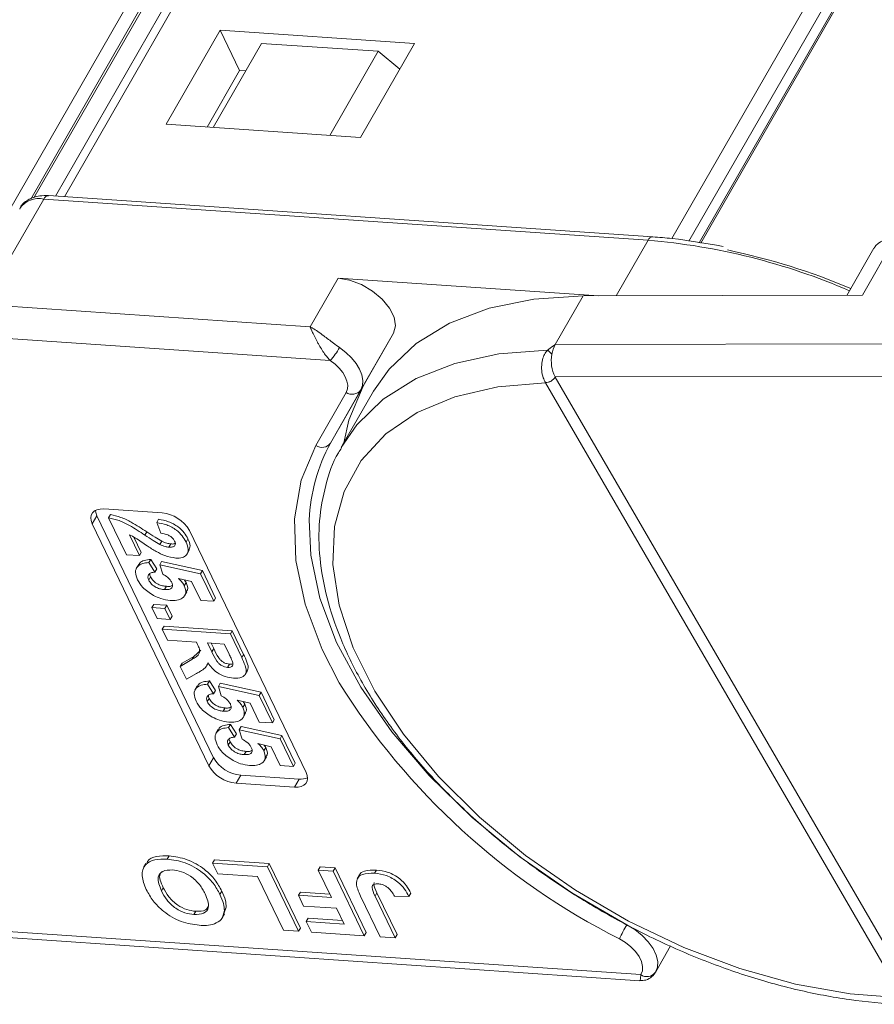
# Model space of a CAD drawing. Header units: millimetres. Extents: x 2548 to 3470, y -441 to 211.
# Tile 28 of 49: x 3128 to 3158, y 24 to 58. Entities that reach past the tile are written whole.
import ezdxf

# ---------------------------------------------------------------- set-up
doc = ezdxf.new("R2010")
doc.units = ezdxf.units.MM

msp = doc.modelspace()

# ---------------------------------------------------------------- linework, layer by layer
at = {"color": 7, "linetype": 'Continuous', "lineweight": 15}
for p, q in [((3145.768, 79.798), (3129.731, 51.884)), ((3145.31, 79.57), (3129.416, 51.905)), ((3127.189, 50.342), (3143.275, 78.342)), ((3150.935, 50.425), (3166.971, 78.336)), ((3167.445, 78.03), (3151.532, 50.333)), ((3143.573, 77.945), (3128.553, 51.802)), ((3128.665, 51.841), (3143.492, 77.649)), ((3128.669, 51.842), (3143.484, 77.629)), ((3151.887, 50.278), (3167.621, 77.664)), ((3151.947, 50.268), (3167.626, 77.558)), ((3135.166, 57.697), (3133.279, 54.412)), ((3141.951, 57.234), (3135.166, 57.697)), ((3135.845, 56.289), (3135.166, 57.697)), ((3136.61, 57.238), (3134.922, 54.3)), ((3140.681, 56.96), (3136.61, 57.238)), ((3140.064, 53.949), (3141.951, 57.234)), ((3140.681, 56.96), (3138.993, 54.022)), ((3141.437, 56.34), (3140.681, 56.96)), ((3134.71, 54.314), (3135.845, 56.289)), ((3135.845, 56.289), (3136.057, 56.275)), ((3133.279, 54.412), (3140.064, 53.949)), ((3150.265, 50.484), (3129.177, 51.922)), ((3127.875, 49.822), (3129.014, 51.804)), ((3129.014, 51.804), (3150.102, 50.366)), ((3148.987, 48.425), (3150.102, 50.366)), ((3157.583, 48.444), (3158.722, 50.426)), ((3157.99, 50.093), (3157.042, 48.442)), ((3138.306, 47.345), (3116.775, 48.813)), ((3139.282, 49.044), (3138.306, 47.345)), ((3139.282, 49.044), (3148.39, 48.423)), ((3146.861, 46.723), (3147.837, 48.422)), ((3157.583, 48.444), (3147.837, 48.422)), ((3116.721, 47.684), (3139.011, 46.164)), ((3140.075, 45.141), (3141.214, 47.123)), ((3140.161, 45.269), (3141.214, 47.123)), ((3167.588, 46.769), (3146.861, 46.723)), ((3146.52, 45.394), (3146.522, 45.391)), ((3146.522, 45.391), (3158.978, 23.924)), ((3146.863, 45.592), (3168.32, 45.639)), ((3146.864, 45.59), (3146.863, 45.592)), ((3159.32, 24.123), (3146.864, 45.59)), ((3139.565, 45.056), (3138.512, 43.202)), ((3140.161, 45.269), (3139.022, 43.286)), ((3139.022, 43.286), (3140.075, 45.141)), ((3140.521, 45.092), (3139.431, 43.195)), ((3131.107, 40.985), (3133.143, 40.846)), ((3130.863, 40.751), (3130.7, 40.468)), ((3134.936, 32.304), (3130.863, 40.751)), ((3131.272, 40.675), (3131.337, 40.788)), ((3131.893, 39.386), (3131.272, 40.675)), ((3132.955, 40.511), (3133.02, 40.625)), ((3134.773, 32.021), (3130.7, 40.468)), ((3133.093, 40.135), (3132.955, 40.511)), ((3134.093, 40.236), (3138.166, 31.79)), ((3131.997, 40.088), (3132.35, 39.355)), ((3132.159, 40), (3132.415, 39.469)), ((3132.538, 40.073), (3132.603, 40.187)), ((3133.976, 39.829), (3134.042, 39.943)), ((3133.067, 39.745), (3133.132, 39.859)), ((3133.378, 39.652), (3133.443, 39.765)), ((3134.01, 39.405), (3134.091, 39.546)), ((3132.35, 39.355), (3131.893, 39.386)), ((3132.35, 39.355), (3132.415, 39.469)), ((3132.682, 39.113), (3132.747, 39.226)), ((3132.747, 39.226), (3132.957, 38.894)), ((3132.323, 39.05), (3132.241, 38.909)), ((3132.682, 39.113), (3132.892, 38.781)), ((3132.892, 38.781), (3132.957, 38.894)), ((3133.058, 39.038), (3133.123, 39.151)), ((3133.161, 38.711), (3133.058, 39.038)), ((3133.058, 39.038), (3134.481, 38.721)), ((3133.123, 39.151), (3134.546, 38.834)), ((3132.672, 38.505), (3132.737, 38.618)), ((3134.171, 38.448), (3133.71, 38.555)), ((3133.926, 38.505), (3133.981, 38.419)), ((3134.481, 38.721), (3134.546, 38.834)), ((3134.481, 38.721), (3134.944, 37.761)), ((3134.546, 38.834), (3135.009, 37.874)), ((3133.227, 38.171), (3133.292, 38.285)), ((3133.916, 38.305), (3133.981, 38.419)), ((3134.488, 37.792), (3134.171, 38.448)), ((3133.925, 37.956), (3134.007, 38.098)), ((3134.944, 37.761), (3135.009, 37.874)), ((3132.783, 37.542), (3132.848, 37.655)), ((3132.783, 37.542), (3133.239, 37.511)), ((3132.965, 37.163), (3132.783, 37.542)), ((3132.848, 37.655), (3133.304, 37.624)), ((3133.239, 37.511), (3133.304, 37.624)), ((3133.239, 37.511), (3133.422, 37.132)), ((3133.304, 37.624), (3133.487, 37.245)), ((3134.944, 37.761), (3134.488, 37.792)), ((3133.422, 37.132), (3132.965, 37.163)), ((3133.422, 37.132), (3133.487, 37.245)), ((3133.148, 36.784), (3133.213, 36.897)), ((3133.148, 36.784), (3135.523, 36.622)), ((3133.331, 36.405), (3133.148, 36.784)), ((3133.213, 36.897), (3135.588, 36.735)), ((3135.523, 36.622), (3135.588, 36.735)), ((3135.523, 36.622), (3135.922, 35.795)), ((3135.588, 36.735), (3135.987, 35.908)), ((3134.336, 36.336), (3133.331, 36.405)), ((3134.377, 36.251), (3134.336, 36.336)), ((3135.31, 36.27), (3134.731, 36.309)), ((3134.731, 36.309), (3134.879, 36.004)), ((3134.855, 36.301), (3134.944, 36.117)), ((3134.879, 36.004), (3134.944, 36.117)), ((3135.465, 35.948), (3135.31, 36.27)), ((3133.84, 35.597), (3134.244, 35.84)), ((3134.179, 35.727), (3134.244, 35.84)), ((3134.244, 35.84), (3134.494, 36.062)), ((3135.922, 35.795), (3135.987, 35.908)), ((3133.775, 35.483), (3134.179, 35.727)), ((3133.775, 35.483), (3133.84, 35.597)), ((3133.989, 35.04), (3133.775, 35.483)), ((3134.691, 35.501), (3134.75, 35.603)), ((3135.429, 35.455), (3135.494, 35.569)), ((3134.344, 35.247), (3133.989, 35.04)), ((3136.039, 35.204), (3136.121, 35.346)), ((3134.369, 34.805), (3134.288, 34.664)), ((3134.729, 34.868), (3134.794, 34.981)), ((3134.729, 34.868), (3134.939, 34.536)), ((3134.794, 34.981), (3135.004, 34.649)), ((3135.105, 34.793), (3135.17, 34.906)), ((3135.208, 34.466), (3135.105, 34.793)), ((3135.105, 34.793), (3136.528, 34.476)), ((3135.17, 34.906), (3136.593, 34.589)), ((3134.719, 34.26), (3134.784, 34.373)), ((3134.939, 34.536), (3135.004, 34.649)), ((3136.528, 34.476), (3136.593, 34.589)), ((3136.528, 34.476), (3136.991, 33.516)), ((3136.593, 34.589), (3137.056, 33.629)), ((3135.274, 33.926), (3135.339, 34.04)), ((3136.218, 34.203), (3135.757, 34.31)), ((3135.963, 34.06), (3136.028, 34.174)), ((3135.973, 34.26), (3136.028, 34.174)), ((3136.534, 33.547), (3136.218, 34.203)), ((3135.972, 33.711), (3136.053, 33.853)), ((3135.46, 33.352), (3135.525, 33.465)), ((3135.46, 33.352), (3135.67, 33.02)), ((3135.525, 33.465), (3135.735, 33.133)), ((3135.836, 33.277), (3135.901, 33.39)), ((3135.901, 33.39), (3137.324, 33.073)), ((3136.991, 33.516), (3136.534, 33.547)), ((3136.991, 33.516), (3137.056, 33.629)), ((3135.1, 33.289), (3135.019, 33.148)), ((3135.67, 33.02), (3135.735, 33.133)), ((3135.939, 32.95), (3135.836, 33.277)), ((3135.836, 33.277), (3137.259, 32.96)), ((3137.259, 32.96), (3137.324, 33.073)), ((3137.324, 33.073), (3137.787, 32.113)), ((3135.45, 32.744), (3135.515, 32.857)), ((3136.949, 32.687), (3136.488, 32.794)), ((3136.694, 32.544), (3136.759, 32.658)), ((3136.704, 32.744), (3136.759, 32.658)), ((3137.265, 32.031), (3136.949, 32.687)), ((3137.259, 32.96), (3137.722, 32)), ((3136.005, 32.41), (3136.07, 32.524)), ((3136.703, 32.195), (3136.785, 32.337)), ((3134.936, 32.304), (3134.773, 32.021)), ((3137.722, 32), (3137.265, 32.031)), ((3137.722, 32), (3137.787, 32.113)), ((3135.886, 31.695), (3135.723, 31.412)), ((3137.921, 31.556), (3135.886, 31.695)), ((3137.759, 31.273), (3135.723, 31.412)), ((3137.921, 31.556), (3137.759, 31.273)), ((3133.318, 28.763), (3133.383, 28.876)), ((3132.578, 28.608), (3132.497, 28.466)), ((3134.902, 28.627), (3134.967, 28.74)), ((3134.902, 28.627), (3136.815, 28.496)), ((3135.083, 28.252), (3134.902, 28.627)), ((3134.967, 28.74), (3136.881, 28.61)), ((3136.815, 28.496), (3136.881, 28.61)), ((3136.881, 28.61), (3137.967, 26.357)), ((3136.475, 28.157), (3135.083, 28.252)), ((3136.815, 28.496), (3137.902, 26.244)), ((3138.59, 28.375), (3138.655, 28.489)), ((3139.05, 27.422), (3138.59, 28.375)), ((3138.59, 28.375), (3139.112, 28.34)), ((3138.655, 28.489), (3139.177, 28.453)), ((3139.112, 28.34), (3139.177, 28.453)), ((3139.112, 28.34), (3140.198, 26.087)), ((3139.177, 28.453), (3140.263, 26.201)), ((3140.036, 28.213), (3139.954, 28.072)), ((3140.556, 28.269), (3140.621, 28.383)), ((3137.38, 26.28), (3136.475, 28.157)), ((3133.117, 27.652), (3133.182, 27.765)), ((3135.16, 27.533), (3135.225, 27.647)), ((3137.901, 27.501), (3137.966, 27.614)), ((3138.082, 27.125), (3137.901, 27.501)), ((3137.901, 27.501), (3139.05, 27.422)), ((3137.966, 27.614), (3138.991, 27.544)), ((3140.574, 27.472), (3140.639, 27.585)), ((3140.639, 27.585), (3141.342, 26.127)), ((3141.757, 27.461), (3141.822, 27.575)), ((3140.755, 26.049), (3140.07, 27.469)), ((3140.574, 27.472), (3141.277, 26.014)), ((3141.757, 27.461), (3141.249, 27.468)), ((3134.252, 26.828), (3134.317, 26.941)), ((3135.237, 26.712), (3135.319, 26.854)), ((3135.38, 27.082), (3135.293, 26.849)), ((3135.315, 26.969), (3135.38, 27.082)), ((3139.231, 27.047), (3138.082, 27.125)), ((3139.495, 26.498), (3139.231, 27.047)), ((3138.173, 26.589), (3138.238, 26.702)), ((3138.354, 26.213), (3138.173, 26.589)), ((3138.173, 26.589), (3139.495, 26.498)), ((3138.238, 26.702), (3139.436, 26.62)), ((3149.85, 24.73), (3127.039, 26.285)), ((3137.902, 26.244), (3137.38, 26.28)), ((3137.902, 26.244), (3137.967, 26.357)), ((3140.198, 26.087), (3138.354, 26.213)), ((3140.198, 26.087), (3140.263, 26.201)), ((3141.277, 26.014), (3141.342, 26.127)), ((3127.31, 26.054), (3149.818, 24.519)), ((3141.277, 26.014), (3140.755, 26.049)), ((3150.37, 24.831), (3150.89, 25.737)), ((3150.37, 24.831), (3150.356, 24.808))]:
    msp.add_line(p, q, dxfattribs=at)
at = {"color": 7, "linetype": 'Continuous', "lineweight": 15, "flags": 128}
for points in [[(3141.214, 47.123), (3141.286, 47.38), (3141.242, 47.679), (3141.084, 47.998), (3140.826, 48.31), (3140.488, 48.591), (3140.097, 48.818), (3139.684, 48.973), (3139.282, 49.044)], [(3147.837, 48.422), (3146.119, 48.313), (3144.556, 47.995), (3143.175, 47.475), (3142.004, 46.762), (3141.063, 45.869), (3140.521, 45.092)], [(3139.336, 46.618), (3139.558, 46.447), (3139.753, 46.26), (3139.913, 46.062), (3140.035, 45.861), (3140.114, 45.662), (3140.147, 45.472), (3140.134, 45.296), (3140.075, 45.141)], [(3146.594, 46.524), (3144.9, 46.398), (3143.361, 46.067), (3142.004, 45.538), (3140.855, 44.819), (3139.934, 43.924), (3139.395, 43.132)], [(3139.011, 46.164), (3139.178, 46.036), (3139.323, 45.895), (3139.444, 45.747), (3139.535, 45.596), (3139.594, 45.447), (3139.619, 45.304), (3139.61, 45.173), (3139.565, 45.056)], [(3158.978, 23.924), (3157.157, 24.055), (3155.253, 24.396), (3153.303, 24.942), (3151.347, 25.681), (3149.424, 26.598), (3147.571, 27.675), (3145.826, 28.892), (3144.223, 30.223), (3142.794, 31.642), (3141.568, 33.121), (3140.568, 34.631), (3139.815, 36.141), (3139.324, 37.622), (3139.105, 39.043), (3139.161, 40.378), (3139.492, 41.599), (3140.091, 42.682), (3140.947, 43.605), (3142.041, 44.351), (3143.353, 44.904), (3144.857, 45.253), (3146.522, 45.391)], [(3139.485, 43.29), (3139.659, 44.082), (3140.161, 45.269)], [(3138.512, 43.202), (3137.998, 41.986), (3137.761, 40.64), (3137.805, 39.188), (3138.129, 37.657), (3138.727, 36.075), (3139.324, 34.915)], [(3130.7, 40.468), (3130.66, 40.577), (3130.648, 40.68), (3130.664, 40.773), (3130.707, 40.852), (3130.776, 40.915), (3130.868, 40.959), (3130.98, 40.983), (3131.107, 40.985)], [(3130.863, 40.751), (3130.823, 40.86), (3130.811, 40.936)], [(3149.362, 26.474), (3147.444, 27.591), (3145.633, 28.846), (3143.961, 30.217), (3142.459, 31.678), (3141.155, 33.202), (3140.073, 34.762), (3139.232, 36.329), (3138.648, 37.874), (3138.332, 39.369), (3138.279, 40.601)], [(3138.166, 31.79), (3138.206, 31.681), (3138.218, 31.578), (3138.202, 31.485), (3138.159, 31.405), (3138.09, 31.342), (3137.998, 31.298), (3137.886, 31.275), (3137.759, 31.273)], [(3149.362, 26.474), (3149.644, 26.301), (3149.898, 26.1), (3150.113, 25.879), (3150.279, 25.647), (3150.39, 25.414), (3150.441, 25.191), (3150.429, 24.986), (3150.37, 24.831)], [(3149.104, 25.979), (3149.316, 25.85), (3149.506, 25.699), (3149.667, 25.533), (3149.792, 25.359), (3149.875, 25.185), (3149.914, 25.017), (3149.905, 24.863), (3149.85, 24.73)]]:
    msp.add_lwpolyline(points, dxfattribs=at)
at = {"color": 7, "linetype": 'Continuous', "lineweight": 15}
for centre, radius, start, end in [((3129.185, 51.739), 0.182, 92.3814, 159.2094), ((3128.839, 51.007), 0.816, 77.5787, 145.0198), ((3150.273, 50.302), 0.182, 92.4039, 159.2064), ((3148.228, 27.99), 22.454, 66.6333, 85.2128), ((3158.639, 49.638), 0.792, 83.9702, 144.9679), ((3148.043, 26.98), 23.546, 67.169, 78.1548), ((3136.92, 48.006), 2.787, 318.6296, 330.123), ((3146.162, 45.894), 0.763, 40.1491, 55.5658), ((3147.76, 46.227), 1.027, 151.137, 171.0902), ((3147.958, 46.16), 1.233, 169.4134, 207.4295), ((3146.5, 45.826), 0.432, 272.6947, 327.2216), ((3146.501, 45.821), 0.43, 272.7339, 327.5146), ((3139.777, 45.359), 0.37, 235.0541, 323.7623), ((3144.264, 40.391), 5.989, 151.0878, 177.9907), ((3138.724, 43.505), 0.37, 235.0541, 323.7623), ((3133.033, 39.63), 1.221, 29.7943, 84.8521), ((3160.21, 47.954), 24.622, 211.9753, 243.1885), ((3135.833, 32.628), 1.221, 209.7943, 264.8521), ((3135.995, 32.911), 1.221, 209.7943, 264.8521), ((3137.982, 32.113), 0.56, 263.8076, 294.8879), ((3155.21, 23.113), 6.745, 150.1125, 154.851), ((3150.064, 25.022), 0.362, 233.7419, 323.834)]:
    msp.add_arc(centre, radius, start, end, dxfattribs=at)
for points, knots in [([(3129.177, 51.922), (3129.072, 51.923), (3128.811, 51.927), (3128.469, 51.798), (3128.221, 51.61), (3128.178, 51.47), (3128.171, 51.448)], [0, 0, 0, 0, 0.2497149, 0.6203604, 0.9397662, 1, 1, 1, 1]), ([(3152.72, 50.148), (3152.122, 50.255), (3151.29, 50.404), (3150.49, 50.466), (3150.265, 50.484)], [0, 0, 0, 0, 0.718497, 1, 1, 1, 1]), ([(3138.306, 47.345), (3138.308, 47.344), (3138.314, 47.341), (3138.334, 47.33), (3138.359, 47.316), (3138.502, 47.231), (3138.743, 47.064), (3139.072, 46.808), (3139.263, 46.67), (3139.336, 46.618)], [0, 0, 0, 0, 0.0050875, 0.0203691, 0.0708073, 0.0890863, 0.5003107, 0.809226, 1, 1, 1, 1]), ([(3139.011, 46.164), (3138.977, 46.2), (3138.909, 46.274), (3138.804, 46.412), (3138.696, 46.572), (3138.617, 46.709), (3138.521, 46.883), (3138.443, 47.041), (3138.376, 47.187), (3138.347, 47.251), (3138.332, 47.286), (3138.323, 47.305), (3138.316, 47.322), (3138.312, 47.332), (3138.309, 47.338), (3138.307, 47.342), (3138.307, 47.344), (3138.306, 47.345)], [0, 0, 0, 0, 0.101029, 0.204946, 0.337168, 0.474297, 0.5162, 0.743651, 0.85309, 0.914248, 0.93217, 0.960137, 0.976545, 0.986194, 0.994698, 0.995932, 1, 1, 1, 1]), ([(3146.594, 46.524), (3146.575, 46.502), (3146.516, 46.436), (3146.44, 46.288), (3146.386, 46.068), (3146.384, 45.812), (3146.431, 45.573), (3146.493, 45.45), (3146.52, 45.394)], [0, 0, 0, 0, 0.07361, 0.225281, 0.412719, 0.616054, 0.826783, 1, 1, 1, 1]), ([(3146.861, 46.723), (3146.86, 46.722), (3146.784, 46.669), (3146.693, 46.605), (3146.609, 46.536), (3146.594, 46.524)], [0, 0, 0, 0, 0.012087, 0.82463, 1, 1, 1, 1]), ([(3139.406, 43.117), (3139.369, 43.061), (3139.105, 42.669), (3138.828, 41.817), (3138.597, 40.585), (3138.618, 39.264), (3138.865, 37.883), (3139.343, 36.456), (3140.045, 35.007), (3140.96, 33.561), (3142.071, 32.142), (3143.359, 30.774), (3144.802, 29.476), (3146.377, 28.269), (3148.059, 27.171), (3149.823, 26.198), (3151.64, 25.366), (3153.485, 24.687), (3155.328, 24.171), (3157.139, 23.834), (3158.46, 23.703), (3159.162, 23.696), (3159.301, 23.695)], [0, 0, 0, 0, 0.008583, 0.060908, 0.11324, 0.166069, 0.219655, 0.27393, 0.328643, 0.383549, 0.438467, 0.49333, 0.548126, 0.602866, 0.657573, 0.712269, 0.766979, 0.821722, 0.876527, 0.931418, 0.986418, 1, 1, 1, 1]), ([(3131.272, 40.675), (3131.394, 40.649), (3131.637, 40.596), (3132.074, 40.377), (3132.362, 40.189), (3132.538, 40.073)], [0, 0, 0, 0, 0.2795508, 0.5593318, 1, 1, 1, 1]), ([(3131.337, 40.788), (3131.459, 40.762), (3131.702, 40.71), (3132.139, 40.49), (3132.427, 40.302), (3132.603, 40.187)], [0, 0, 0, 0, 0.2795508, 0.5593318, 1, 1, 1, 1]), ([(3133.02, 40.625), (3133.135, 40.604), (3133.366, 40.562), (3133.696, 40.382), (3133.921, 40.158), (3134.001, 40.014), (3134.042, 39.943)], [0, 0, 0, 0, 0.2807519, 0.5589701, 0.7792745, 1, 1, 1, 1]), ([(3132.955, 40.511), (3133.07, 40.49), (3133.3, 40.449), (3133.631, 40.269), (3133.856, 40.045), (3133.936, 39.901), (3133.976, 39.829)], [0, 0, 0, 0, 0.280752, 0.55897, 0.779275, 1, 1, 1, 1]), ([(3132.934, 39.5), (3132.827, 39.566), (3132.65, 39.674), (3132.414, 39.836), (3132.214, 39.976), (3132.069, 40.05), (3131.997, 40.088)], [0, 0, 0, 0, 0.3399849, 0.5601859, 0.7803799, 1, 1, 1, 1]), ([(3132.538, 40.073), (3132.635, 40.009), (3132.808, 39.894), (3132.988, 39.791), (3133.067, 39.745)], [0, 0, 0, 0, 0.560235, 1, 1, 1, 1]), ([(3132.603, 40.187), (3132.7, 40.122), (3132.873, 40.008), (3133.053, 39.904), (3133.132, 39.859)], [0, 0, 0, 0, 0.5602349, 1, 1, 1, 1]), ([(3133.577, 39.864), (3133.561, 39.892), (3133.53, 39.947), (3133.445, 40.025), (3133.292, 40.107), (3133.175, 40.124), (3133.093, 40.135)], [0, 0, 0, 0, 0.187236, 0.374084, 0.560696, 1, 1, 1, 1]), ([(3134.042, 39.943), (3134.079, 39.856), (3134.146, 39.702), (3134.093, 39.588), (3134.07, 39.539)], [0, 0, 0, 0, 0.564011, 1, 1, 1, 1]), ([(3133.067, 39.745), (3133.126, 39.719), (3133.232, 39.672), (3133.333, 39.658), (3133.378, 39.652)], [0, 0, 0, 0, 0.5601166, 1, 1, 1, 1]), ([(3133.132, 39.859), (3133.191, 39.832), (3133.297, 39.785), (3133.398, 39.771), (3133.443, 39.765)], [0, 0, 0, 0, 0.560117, 1, 1, 1, 1]), ([(3133.378, 39.652), (3133.422, 39.651), (3133.509, 39.649), (3133.593, 39.697), (3133.612, 39.777), (3133.589, 39.835), (3133.577, 39.864)], [0, 0, 0, 0, 0.280664, 0.559461, 0.779366, 1, 1, 1, 1]), ([(3133.443, 39.765), (3133.489, 39.762), (3133.553, 39.757), (3133.59, 39.783), (3133.6, 39.79)], [0, 0, 0, 0, 0.724337, 1, 1, 1, 1]), ([(3133.976, 39.829), (3134.011, 39.744), (3134.08, 39.575), (3134.019, 39.38), (3133.855, 39.271), (3133.7, 39.269), (3133.622, 39.269)], [0, 0, 0, 0, 0.280568, 0.55975, 0.779795, 1, 1, 1, 1]), ([(3132.332, 39.027), (3132.34, 39.051), (3132.364, 39.132), (3132.518, 39.202), (3132.671, 39.218), (3132.747, 39.226)], [0, 0, 0, 0, 0.174862, 0.587086, 1, 1, 1, 1]), ([(3133.622, 39.269), (3133.494, 39.29), (3133.264, 39.328), (3133.035, 39.448), (3132.934, 39.5)], [0, 0, 0, 0, 0.558458, 1, 1, 1, 1]), ([(3132.283, 38.516), (3132.249, 38.606), (3132.18, 38.786), (3132.266, 38.984), (3132.448, 39.091), (3132.604, 39.105), (3132.682, 39.113)], [0, 0, 0, 0, 0.279948, 0.559031, 0.779331, 1, 1, 1, 1]), ([(3132.844, 37.966), (3132.704, 38.056), (3132.454, 38.216), (3132.336, 38.424), (3132.283, 38.516)], [0, 0, 0, 0, 0.558353, 1, 1, 1, 1]), ([(3132.892, 38.781), (3132.844, 38.776), (3132.748, 38.766), (3132.665, 38.698), (3132.635, 38.607), (3132.659, 38.539), (3132.672, 38.505)], [0, 0, 0, 0, 0.2803, 0.559961, 0.780042, 1, 1, 1, 1]), ([(3132.672, 38.505), (3132.702, 38.456), (3132.761, 38.359), (3132.924, 38.243), (3133.087, 38.186), (3133.18, 38.176), (3133.227, 38.171)], [0, 0, 0, 0, 0.279573, 0.558664, 0.778923, 1, 1, 1, 1]), ([(3132.711, 38.72), (3132.711, 38.719), (3132.703, 38.691), (3132.72, 38.654), (3132.737, 38.618)], [0, 0, 0, 0, 0.0352431, 1, 1, 1, 1]), ([(3132.737, 38.618), (3132.767, 38.569), (3132.826, 38.472), (3132.989, 38.357), (3133.152, 38.3), (3133.245, 38.29), (3133.292, 38.285)], [0, 0, 0, 0, 0.279573, 0.558664, 0.778923, 1, 1, 1, 1]), ([(3133.477, 38.423), (3133.459, 38.453), (3133.423, 38.515), (3133.315, 38.618), (3133.219, 38.676), (3133.161, 38.711)], [0, 0, 0, 0, 0.279963, 0.560065, 1, 1, 1, 1]), ([(3133.71, 38.555), (3133.758, 38.51), (3133.845, 38.43), (3133.894, 38.344), (3133.916, 38.305)], [0, 0, 0, 0, 0.559888, 1, 1, 1, 1]), ([(3133.227, 38.171), (3133.28, 38.17), (3133.386, 38.167), (3133.49, 38.222), (3133.518, 38.318), (3133.491, 38.388), (3133.477, 38.423)], [0, 0, 0, 0, 0.2808976, 0.5594604, 0.779497, 1, 1, 1, 1]), ([(3133.292, 38.285), (3133.347, 38.281), (3133.435, 38.276), (3133.486, 38.312), (3133.505, 38.326)], [0, 0, 0, 0, 0.63022, 1, 1, 1, 1]), ([(3133.916, 38.305), (3133.945, 38.217), (3134.001, 38.04), (3133.872, 37.869), (3133.667, 37.787), (3133.502, 37.79), (3133.419, 37.792)], [0, 0, 0, 0, 0.2790069, 0.5586194, 0.7790735, 1, 1, 1, 1]), ([(3133.981, 38.419), (3134.017, 38.326), (3134.067, 38.197), (3134, 38.117), (3133.981, 38.094)], [0, 0, 0, 0, 0.7137043, 1, 1, 1, 1]), ([(3133.419, 37.792), (3133.313, 37.806), (3133.123, 37.832), (3132.929, 37.925), (3132.844, 37.966)], [0, 0, 0, 0, 0.5595341, 1, 1, 1, 1]), ([(3134.179, 35.727), (3134.289, 35.788), (3134.442, 35.873), (3134.456, 36.092), (3134.403, 36.198), (3134.377, 36.251)], [0, 0, 0, 0, 0.561022, 0.779295, 1, 1, 1, 1]), ([(3134.944, 36.117), (3134.993, 36.006), (3135.054, 35.867), (3135.185, 35.701), (3135.28, 35.629), (3135.391, 35.581), (3135.459, 35.573), (3135.494, 35.569)], [0, 0, 0, 0, 0.500962, 0.625785, 0.750436, 0.875032, 1, 1, 1, 1]), ([(3134.879, 36.004), (3134.928, 35.893), (3134.989, 35.754), (3135.12, 35.588), (3135.215, 35.516), (3135.326, 35.468), (3135.394, 35.46), (3135.429, 35.455)], [0, 0, 0, 0, 0.500962, 0.625785, 0.750436, 0.875032, 1, 1, 1, 1]), ([(3135.603, 35.647), (3135.579, 35.703), (3135.535, 35.803), (3135.487, 35.903), (3135.465, 35.948)], [0, 0, 0, 0, 0.559921, 1, 1, 1, 1]), ([(3135.922, 35.795), (3135.963, 35.705), (3136.046, 35.527), (3136.099, 35.303), (3136.024, 35.174), (3135.892, 35.083), (3135.736, 35.078), (3135.633, 35.075)], [0, 0, 0, 0, 0.2511432, 0.5005272, 0.6257353, 0.7510496, 1, 1, 1, 1]), ([(3135.987, 35.908), (3136.027, 35.819), (3136.107, 35.642), (3136.169, 35.431), (3136.117, 35.352), (3136.106, 35.335)], [0, 0, 0, 0, 0.44121, 0.879329, 1, 1, 1, 1]), ([(3134.741, 35.614), (3134.719, 35.557), (3134.681, 35.464), (3134.567, 35.374), (3134.459, 35.308), (3134.382, 35.267), (3134.344, 35.247)], [0, 0, 0, 0, 0.3395791, 0.5595909, 0.7797866, 1, 1, 1, 1]), ([(3135.633, 35.075), (3135.538, 35.088), (3135.348, 35.113), (3135.07, 35.256), (3134.868, 35.435), (3134.784, 35.554), (3134.741, 35.614)], [0, 0, 0, 0, 0.279954, 0.558933, 0.779174, 1, 1, 1, 1]), ([(3135.429, 35.455), (3135.466, 35.455), (3135.541, 35.455), (3135.624, 35.519), (3135.611, 35.599), (3135.603, 35.647)], [0, 0, 0, 0, 0.281129, 0.561183, 1, 1, 1, 1]), ([(3135.494, 35.569), (3135.535, 35.565), (3135.578, 35.561), (3135.601, 35.579), (3135.601, 35.579)], [0, 0, 0, 0, 0.969792, 1, 1, 1, 1]), ([(3134.33, 34.271), (3134.296, 34.361), (3134.227, 34.541), (3134.313, 34.739), (3134.495, 34.846), (3134.651, 34.86), (3134.729, 34.868)], [0, 0, 0, 0, 0.279948, 0.559031, 0.779331, 1, 1, 1, 1]), ([(3134.379, 34.782), (3134.386, 34.806), (3134.411, 34.887), (3134.565, 34.957), (3134.718, 34.973), (3134.794, 34.981)], [0, 0, 0, 0, 0.174862, 0.587086, 1, 1, 1, 1]), ([(3134.939, 34.536), (3134.891, 34.531), (3134.795, 34.521), (3134.712, 34.453), (3134.682, 34.362), (3134.706, 34.294), (3134.719, 34.26)], [0, 0, 0, 0, 0.2803, 0.559961, 0.780042, 1, 1, 1, 1]), ([(3134.758, 34.475), (3134.758, 34.474), (3134.75, 34.446), (3134.767, 34.409), (3134.784, 34.373)], [0, 0, 0, 0, 0.035243, 1, 1, 1, 1]), ([(3134.784, 34.373), (3134.813, 34.324), (3134.873, 34.227), (3135.036, 34.112), (3135.199, 34.055), (3135.292, 34.045), (3135.339, 34.04)], [0, 0, 0, 0, 0.279573, 0.558664, 0.778923, 1, 1, 1, 1]), ([(3135.524, 34.178), (3135.506, 34.208), (3135.47, 34.27), (3135.362, 34.373), (3135.266, 34.431), (3135.208, 34.466)], [0, 0, 0, 0, 0.279963, 0.560065, 1, 1, 1, 1]), ([(3134.891, 33.721), (3134.751, 33.811), (3134.501, 33.971), (3134.383, 34.179), (3134.33, 34.271)], [0, 0, 0, 0, 0.5583531, 1, 1, 1, 1]), ([(3134.719, 34.26), (3134.748, 34.211), (3134.808, 34.114), (3134.971, 33.998), (3135.134, 33.941), (3135.227, 33.931), (3135.274, 33.926)], [0, 0, 0, 0, 0.2795727, 0.5586639, 0.7789233, 1, 1, 1, 1]), ([(3135.274, 33.926), (3135.327, 33.925), (3135.432, 33.922), (3135.537, 33.977), (3135.565, 34.073), (3135.537, 34.143), (3135.524, 34.178)], [0, 0, 0, 0, 0.280898, 0.55946, 0.779497, 1, 1, 1, 1]), ([(3135.339, 34.04), (3135.394, 34.036), (3135.482, 34.031), (3135.533, 34.067), (3135.552, 34.081)], [0, 0, 0, 0, 0.63022, 1, 1, 1, 1]), ([(3135.963, 34.06), (3135.991, 33.972), (3136.048, 33.795), (3135.919, 33.624), (3135.714, 33.542), (3135.549, 33.545), (3135.466, 33.547)], [0, 0, 0, 0, 0.279007, 0.558619, 0.779074, 1, 1, 1, 1]), ([(3135.757, 34.31), (3135.805, 34.265), (3135.892, 34.185), (3135.941, 34.099), (3135.963, 34.06)], [0, 0, 0, 0, 0.559888, 1, 1, 1, 1]), ([(3136.028, 34.174), (3136.064, 34.081), (3136.114, 33.952), (3136.047, 33.872), (3136.028, 33.849)], [0, 0, 0, 0, 0.713704, 1, 1, 1, 1]), ([(3135.466, 33.547), (3135.36, 33.561), (3135.17, 33.587), (3134.976, 33.68), (3134.891, 33.721)], [0, 0, 0, 0, 0.559534, 1, 1, 1, 1]), ([(3135.061, 32.755), (3135.027, 32.845), (3134.958, 33.025), (3135.044, 33.223), (3135.226, 33.33), (3135.382, 33.344), (3135.46, 33.352)], [0, 0, 0, 0, 0.279948, 0.559031, 0.779331, 1, 1, 1, 1]), ([(3135.11, 33.266), (3135.117, 33.29), (3135.142, 33.371), (3135.296, 33.441), (3135.449, 33.457), (3135.525, 33.465)], [0, 0, 0, 0, 0.174862, 0.587086, 1, 1, 1, 1]), ([(3135.67, 33.02), (3135.622, 33.015), (3135.526, 33.005), (3135.443, 32.937), (3135.413, 32.846), (3135.437, 32.778), (3135.45, 32.744)], [0, 0, 0, 0, 0.2803, 0.559961, 0.780042, 1, 1, 1, 1]), ([(3135.622, 32.205), (3135.482, 32.294), (3135.232, 32.455), (3135.114, 32.663), (3135.061, 32.755)], [0, 0, 0, 0, 0.558353, 1, 1, 1, 1]), ([(3135.45, 32.744), (3135.479, 32.695), (3135.539, 32.598), (3135.702, 32.482), (3135.865, 32.425), (3135.958, 32.415), (3136.005, 32.41)], [0, 0, 0, 0, 0.279573, 0.558664, 0.778923, 1, 1, 1, 1]), ([(3135.489, 32.959), (3135.489, 32.958), (3135.481, 32.93), (3135.498, 32.893), (3135.515, 32.857)], [0, 0, 0, 0, 0.035243, 1, 1, 1, 1]), ([(3135.515, 32.857), (3135.545, 32.808), (3135.604, 32.711), (3135.767, 32.595), (3135.93, 32.539), (3136.023, 32.529), (3136.07, 32.524)], [0, 0, 0, 0, 0.279573, 0.558664, 0.778923, 1, 1, 1, 1]), ([(3136.255, 32.662), (3136.237, 32.692), (3136.201, 32.754), (3136.093, 32.857), (3135.997, 32.915), (3135.939, 32.95)], [0, 0, 0, 0, 0.279963, 0.560065, 1, 1, 1, 1]), ([(3136.005, 32.41), (3136.058, 32.409), (3136.163, 32.406), (3136.268, 32.461), (3136.296, 32.557), (3136.268, 32.627), (3136.255, 32.662)], [0, 0, 0, 0, 0.280898, 0.55946, 0.779497, 1, 1, 1, 1]), ([(3136.488, 32.794), (3136.536, 32.749), (3136.623, 32.669), (3136.672, 32.582), (3136.694, 32.544)], [0, 0, 0, 0, 0.559888, 1, 1, 1, 1]), ([(3136.759, 32.658), (3136.795, 32.565), (3136.845, 32.436), (3136.778, 32.356), (3136.759, 32.333)], [0, 0, 0, 0, 0.713704, 1, 1, 1, 1]), ([(3136.07, 32.524), (3136.125, 32.52), (3136.213, 32.515), (3136.264, 32.551), (3136.283, 32.564)], [0, 0, 0, 0, 0.63022, 1, 1, 1, 1]), ([(3136.694, 32.544), (3136.722, 32.456), (3136.779, 32.279), (3136.65, 32.108), (3136.445, 32.026), (3136.28, 32.029), (3136.197, 32.031)], [0, 0, 0, 0, 0.279007, 0.558619, 0.779074, 1, 1, 1, 1]), ([(3136.197, 32.031), (3136.091, 32.045), (3135.901, 32.07), (3135.707, 32.164), (3135.622, 32.205)], [0, 0, 0, 0, 0.559534, 1, 1, 1, 1]), ([(3132.602, 28.578), (3132.611, 28.615), (3132.644, 28.759), (3132.935, 28.875), (3133.234, 28.876), (3133.383, 28.876)], [0, 0, 0, 0, 0.1463704, 0.5725843, 1, 1, 1, 1]), ([(3133.383, 28.876), (3133.591, 28.847), (3134.006, 28.79), (3134.606, 28.447), (3135.011, 28.039), (3135.153, 27.777), (3135.225, 27.647)], [0, 0, 0, 0, 0.279942, 0.558704, 0.779045, 1, 1, 1, 1]), ([(3132.59, 27.698), (3132.523, 27.864), (3132.389, 28.194), (3132.511, 28.577), (3132.86, 28.767), (3133.165, 28.764), (3133.318, 28.763)], [0, 0, 0, 0, 0.280551, 0.5594882, 0.779434, 1, 1, 1, 1]), ([(3133.318, 28.763), (3133.526, 28.734), (3133.941, 28.677), (3134.541, 28.334), (3134.946, 27.925), (3135.088, 27.664), (3135.16, 27.533)], [0, 0, 0, 0, 0.279942, 0.558704, 0.779045, 1, 1, 1, 1]), ([(3133.5, 28.387), (3133.378, 28.382), (3133.133, 28.372), (3132.939, 28.098), (3133.049, 27.821), (3133.117, 27.652)], [0, 0, 0, 0, 0.279991, 0.559768, 1, 1, 1, 1]), ([(3133.128, 28.315), (3133.107, 28.292), (3132.992, 28.165), (3133.096, 27.945), (3133.182, 27.765)], [0, 0, 0, 0, 0.18065, 1, 1, 1, 1]), ([(3134.645, 27.554), (3134.587, 27.661), (3134.472, 27.874), (3134.171, 28.157), (3133.815, 28.342), (3133.605, 28.372), (3133.5, 28.387)], [0, 0, 0, 0, 0.281021, 0.560116, 0.779939, 1, 1, 1, 1]), ([(3139.923, 27.894), (3139.929, 27.966), (3139.942, 28.11), (3140.154, 28.271), (3140.404, 28.27), (3140.556, 28.269)], [0, 0, 0, 0, 0.280122, 0.560355, 1, 1, 1, 1]), ([(3140.031, 28.198), (3140.032, 28.202), (3140.047, 28.274), (3140.23, 28.378), (3140.473, 28.381), (3140.621, 28.383)], [0, 0, 0, 0, 0.022366, 0.402938, 1, 1, 1, 1]), ([(3140.556, 28.269), (3140.693, 28.252), (3140.964, 28.218), (3141.364, 27.993), (3141.617, 27.719), (3141.71, 27.547), (3141.757, 27.461)], [0, 0, 0, 0, 0.280246, 0.558416, 0.778827, 1, 1, 1, 1]), ([(3140.621, 28.383), (3140.758, 28.365), (3141.029, 28.331), (3141.429, 28.106), (3141.682, 27.832), (3141.775, 27.661), (3141.822, 27.575)], [0, 0, 0, 0, 0.280246, 0.558416, 0.778827, 1, 1, 1, 1]), ([(3140.07, 27.469), (3140.032, 27.55), (3139.963, 27.695), (3139.935, 27.833), (3139.923, 27.894)], [0, 0, 0, 0, 0.560294, 1, 1, 1, 1]), ([(3140.704, 27.896), (3140.642, 27.897), (3140.55, 27.898), (3140.476, 27.843), (3140.458, 27.708), (3140.522, 27.577), (3140.574, 27.472)], [0, 0, 0, 0, 0.249396, 0.374426, 0.499454, 1, 1, 1, 1]), ([(3140.548, 27.948), (3140.543, 27.929), (3140.514, 27.825), (3140.583, 27.692), (3140.639, 27.585)], [0, 0, 0, 0, 0.191498, 1, 1, 1, 1]), ([(3141.043, 27.753), (3141.015, 27.775), (3140.958, 27.819), (3140.838, 27.877), (3140.754, 27.889), (3140.704, 27.896)], [0, 0, 0, 0, 0.280672, 0.560844, 1, 1, 1, 1]), ([(3134.44, 26.452), (3134.23, 26.482), (3133.811, 26.541), (3133.208, 26.89), (3132.805, 27.303), (3132.662, 27.567), (3132.59, 27.698)], [0, 0, 0, 0, 0.279831, 0.558669, 0.779006, 1, 1, 1, 1]), ([(3133.117, 27.652), (3133.174, 27.546), (3133.287, 27.334), (3133.583, 27.049), (3133.94, 26.87), (3134.148, 26.842), (3134.252, 26.828)], [0, 0, 0, 0, 0.281087, 0.560013, 0.779691, 1, 1, 1, 1]), ([(3133.182, 27.765), (3133.239, 27.659), (3133.352, 27.447), (3133.648, 27.162), (3134.005, 26.983), (3134.213, 26.955), (3134.317, 26.941)], [0, 0, 0, 0, 0.281087, 0.560013, 0.779691, 1, 1, 1, 1]), ([(3134.252, 26.828), (3134.375, 26.832), (3134.621, 26.839), (3134.825, 27.108), (3134.713, 27.385), (3134.645, 27.554)], [0, 0, 0, 0, 0.280278, 0.559877, 1, 1, 1, 1]), ([(3135.16, 27.533), (3135.209, 27.424), (3135.297, 27.228), (3135.309, 27.048), (3135.315, 26.969)], [0, 0, 0, 0, 0.560171, 1, 1, 1, 1]), ([(3135.225, 27.647), (3135.274, 27.537), (3135.362, 27.341), (3135.374, 27.161), (3135.38, 27.082)], [0, 0, 0, 0, 0.560171, 1, 1, 1, 1]), ([(3141.249, 27.468), (3141.22, 27.523), (3141.168, 27.62), (3141.081, 27.712), (3141.043, 27.753)], [0, 0, 0, 0, 0.561018, 1, 1, 1, 1]), ([(3134.317, 26.941), (3134.446, 26.941), (3134.663, 26.941), (3134.735, 27.072), (3134.765, 27.125)], [0, 0, 0, 0, 0.597336, 1, 1, 1, 1]), ([(3135.315, 26.969), (3135.292, 26.855), (3135.252, 26.65), (3135.055, 26.547), (3134.969, 26.502)], [0, 0, 0, 0, 0.559956, 1, 1, 1, 1]), ([(3134.969, 26.502), (3134.879, 26.479), (3134.718, 26.44), (3134.525, 26.448), (3134.44, 26.452)], [0, 0, 0, 0, 0.5595644, 1, 1, 1, 1]), ([(3149.819, 24.527), (3149.889, 24.526), (3150.038, 24.522), (3150.246, 24.651), (3150.354, 24.795), (3150.398, 24.884), (3150.409, 24.907)], [0, 0, 0, 0, 0.283315, 0.603486, 0.898299, 1, 1, 1, 1]), ([(3149.819, 24.525), (3149.827, 24.531), (3149.841, 24.543), (3149.847, 24.672), (3149.85, 24.73)], [0, 0, 0, 0, 0.5458, 1, 1, 1, 1])]:
    msp.add_open_spline(points, degree=3, knots=knots, dxfattribs=at)

doc.saveas('drawing.dxf')
